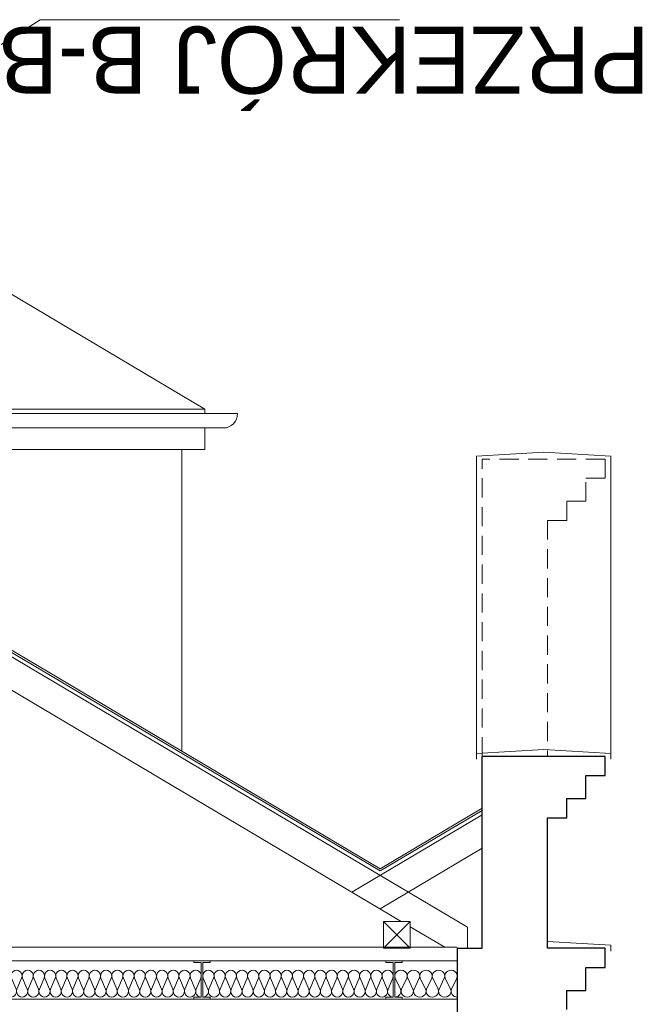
# Model space of a CAD drawing. Extents: x -394022 to -71759, y -12022 to 18278.
# Tile 57 of 91: x -176824 to -173590, y 7516 to 12649. Entities that reach past the tile are written whole.
import ezdxf

# ---------------------------------------------------------------- set-up
doc = ezdxf.new("R2010")
doc.units = 0
doc.header["$MEASUREMENT"] = 0
doc.linetypes.add('Krawędzie ukryte', pattern=[150, 100, -50])
for name, color, linetype, lineweight in [('Arch opisy_Nr_Pióra__1', 7, 'Continuous', 25), ('INWENT DACH_Nr_Pióra__5', 7, 'Continuous', 13), ('INWENT ODWODNIENIE_Nr_Pióra__5', 7, 'Continuous', 13), ('INWENT OPISY_Nr_Pióra__21', 7, 'Continuous', 13), ('INWENT STROPY_Nr_Pióra__21', 7, 'Continuous', 13), ('INWENT.ŚCIANY_Nr_Pióra__1', 7, 'Continuous', 25), ('INWENT.ŚCIANY_Nr_Pióra__21', 7, 'Continuous', 13), ('INWENT.ŚCIANY_Nr_Pióra__5', 7, 'Continuous', 13)]:
    doc.layers.add(name, color=color, linetype=linetype, lineweight=lineweight)
doc.layers.add('INWENT STROPY', color=7, linetype='Continuous')
for name, color, linetype, lineweight, true_color in [('INWENT STROPY_Nr_Pióra__2', 7, 'Continuous', 13, 0x7f7f7f), ('INWENT STROPY_Nr_Pióra__25', 7, 'Continuous', 15, 0x40a5ff), ('Inwentaryzacja Konst._Nr_Pióra__24', 7, 'Continuous', 13, 0x029e21), ('Inwentaryzacja Konst._Nr_Pióra__25', 7, 'Continuous', 15, 0x40a5ff)]:
    doc.layers.add(name, color=color, linetype=linetype, lineweight=lineweight, true_color=true_color)
doc.styles.add('GENERATED_STYLE_4', font='txt')

# ---------------------------------------------------------------- blocks, each defined once
blk = doc.blocks.new('Izolacja cieplna 14_60', base_point=(-174869.6, 7553.2))
at = {"layer": 'INWENT STROPY_Nr_Pióra__2', "linetype": 'Continuous'}
for p, q in [((-174866.9, 7651.5), (-174839.7, 7594.9)), ((-174834.3, 7594.9), (-174807.1, 7651.5)), ((-174801.7, 7651.5), (-174774.5, 7594.9)), ((-174769.1, 7594.9), (-174741.9, 7651.5)), ((-174736.5, 7651.5), (-174709.3, 7594.9)), ((-174703.9, 7594.9), (-174676.7, 7651.5)), ((-174671.3, 7651.5), (-174644.1, 7594.9)), ((-174638.7, 7594.9), (-174611.5, 7651.5)), ((-174606.1, 7651.5), (-174578.9, 7594.9)), ((-174573.5, 7594.9), (-174546.3, 7651.5))]:
    blk.add_line(p, q, dxfattribs=at)
for centre, start_param, end_param in [((-174837, 7663.4), 5.870392, 9.837571), ((-174771.8, 7663.4), 5.870392, 9.837571), ((-174706.6, 7663.4), 5.870392, 9.837571), ((-174641.4, 7663.4), 5.870392, 9.837571), ((-174576.2, 7663.4), 5.870392, 9.837571), ((-174869.6, 7583), 4.712389, 6.695979), ((-174804.4, 7583), 2.7288, 6.695979), ((-174739.2, 7583), 2.7288, 6.695979), ((-174674, 7583), 2.7288, 6.695979), ((-174608.8, 7583), 2.7288, 6.695979), ((-174543.6, 7583), 2.7288, 4.712389)]:
    blk.add_ellipse(centre, major_axis=(32.6, 0), ratio=0.913341, start_param=start_param, end_param=end_param, dxfattribs=at)
blk = doc.blocks.new('Izolacja cieplna 14_72', base_point=(-176869.6, 7553.2))
at = {"layer": 'INWENT STROPY_Nr_Pióra__2', "linetype": 'Continuous'}
for p, q in [((-176867.1, 7651.5), (-176842.9, 7594.9)), ((-176838, 7594.9), (-176813.7, 7651.5)), ((-176808.8, 7651.5), (-176784.5, 7594.9)), ((-176779.6, 7594.9), (-176755.3, 7651.5)), ((-176750.4, 7651.5), (-176726.2, 7594.9)), ((-176721.3, 7594.9), (-176697, 7651.5)), ((-176692.1, 7651.5), (-176667.8, 7594.9)), ((-176662.9, 7594.9), (-176638.6, 7651.5)), ((-176633.7, 7651.5), (-176609.5, 7594.9)), ((-176604.6, 7594.9), (-176580.3, 7651.5)), ((-176575.4, 7651.5), (-176551.1, 7594.9)), ((-176546.2, 7594.9), (-176521.9, 7651.5)), ((-176517, 7651.5), (-176492.8, 7594.9)), ((-176487.8, 7594.9), (-176463.6, 7651.5)), ((-176458.7, 7651.5), (-176434.4, 7594.9)), ((-176429.5, 7594.9), (-176405.2, 7651.5)), ((-176400.3, 7651.5), (-176376, 7594.9)), ((-176371.1, 7594.9), (-176346.9, 7651.5)), ((-176342, 7651.5), (-176317.7, 7594.9)), ((-176312.8, 7594.9), (-176288.5, 7651.5)), ((-176283.6, 7651.5), (-176259.3, 7594.9)), ((-176254.4, 7594.9), (-176230.2, 7651.5)), ((-176225.3, 7651.5), (-176201, 7594.9)), ((-176196.1, 7594.9), (-176171.8, 7651.5)), ((-176166.9, 7651.5), (-176142.6, 7594.9)), ((-176137.7, 7594.9), (-176113.5, 7651.5)), ((-176108.6, 7651.5), (-176084.3, 7594.9)), ((-176079.4, 7594.9), (-176055.1, 7651.5)), ((-176050.2, 7651.5), (-176025.9, 7594.9)), ((-176021, 7594.9), (-175996.8, 7651.5)), ((-175991.8, 7651.5), (-175967.6, 7594.9)), ((-175962.7, 7594.9), (-175938.4, 7651.5)), ((-175933.5, 7651.5), (-175909.2, 7594.9)), ((-175904.3, 7594.9), (-175880, 7651.5))]:
    blk.add_line(p, q, dxfattribs=at)
for centre, start_param, end_param in [((-176840.4, 7663.4), 4.299595, 8.266775), ((-176782.1, 7663.4), 4.299595, 8.266775), ((-176723.7, 7663.4), 4.299595, 8.266775), ((-176665.4, 7663.4), 4.299595, 8.266775), ((-176607, 7663.4), 4.299595, 8.266775), ((-176548.7, 7663.4), 4.299595, 8.266775), ((-176490.3, 7663.4), 4.299595, 8.266775), ((-176431.9, 7663.4), 4.299595, 8.266775), ((-176373.6, 7663.4), 4.299595, 8.266775), ((-176315.2, 7663.4), 4.299595, 8.266775), ((-176256.9, 7663.4), 4.299595, 8.266775), ((-176198.5, 7663.4), 4.299595, 8.266775), ((-176140.2, 7663.4), 4.299595, 8.266775), ((-176081.8, 7663.4), 4.299595, 8.266775), ((-176023.5, 7663.4), 4.299595, 8.266775), ((-175965.1, 7663.4), 4.299595, 8.266775), ((-175906.8, 7663.4), 4.299595, 8.266775), ((-176869.6, 7583), 3.141593, 5.125182), ((-176811.2, 7583), 1.158004, 5.125183), ((-176752.9, 7583), 1.158004, 5.125183), ((-176694.5, 7583), 1.158004, 5.125183), ((-176636.2, 7583), 1.158004, 5.125183), ((-176577.8, 7583), 1.158004, 5.125183), ((-176519.5, 7583), 1.158004, 5.125183), ((-176461.1, 7583), 1.158004, 5.125183), ((-176402.8, 7583), 1.158004, 5.125183), ((-176344.4, 7583), 1.158004, 5.125183), ((-176286.1, 7583), 1.158004, 5.125183), ((-176227.7, 7583), 1.158004, 5.125183), ((-176169.4, 7583), 1.158004, 5.125183), ((-176111, 7583), 1.158004, 5.125183), ((-176052.7, 7583), 1.158004, 5.125183), ((-175994.3, 7583), 1.158004, 5.125183), ((-175935.9, 7583), 1.158004, 5.125183), ((-175877.6, 7583), 1.158004, 3.141593)]:
    blk.add_ellipse(centre, major_axis=(0, 29.8), ratio=0.979901, start_param=start_param, end_param=end_param, dxfattribs=at)
blk = doc.blocks.new('Izolacja cieplna 14_79', base_point=(-175869.6, 7553.2))
at = {"layer": 'INWENT STROPY_Nr_Pióra__2', "linetype": 'Continuous'}
for p, q in [((-175867.1, 7651.5), (-175842.9, 7594.9)), ((-175838, 7594.9), (-175813.7, 7651.5)), ((-175808.8, 7651.5), (-175784.5, 7594.9)), ((-175779.6, 7594.9), (-175755.3, 7651.5)), ((-175750.4, 7651.5), (-175726.2, 7594.9)), ((-175721.3, 7594.9), (-175697, 7651.5)), ((-175692.1, 7651.5), (-175667.8, 7594.9)), ((-175662.9, 7594.9), (-175638.6, 7651.5)), ((-175633.7, 7651.5), (-175609.5, 7594.9)), ((-175604.6, 7594.9), (-175580.3, 7651.5)), ((-175575.4, 7651.5), (-175551.1, 7594.9)), ((-175546.2, 7594.9), (-175521.9, 7651.5)), ((-175517, 7651.5), (-175492.8, 7594.9)), ((-175487.8, 7594.9), (-175463.6, 7651.5)), ((-175458.7, 7651.5), (-175434.4, 7594.9)), ((-175429.5, 7594.9), (-175405.2, 7651.5)), ((-175400.3, 7651.5), (-175376, 7594.9)), ((-175371.1, 7594.9), (-175346.9, 7651.5)), ((-175342, 7651.5), (-175317.7, 7594.9)), ((-175312.8, 7594.9), (-175288.5, 7651.5)), ((-175283.6, 7651.5), (-175259.3, 7594.9)), ((-175254.4, 7594.9), (-175230.2, 7651.5)), ((-175225.3, 7651.5), (-175201, 7594.9)), ((-175196.1, 7594.9), (-175171.8, 7651.5)), ((-175166.9, 7651.5), (-175142.6, 7594.9)), ((-175137.7, 7594.9), (-175113.5, 7651.5)), ((-175108.6, 7651.5), (-175084.3, 7594.9)), ((-175079.4, 7594.9), (-175055.1, 7651.5)), ((-175050.2, 7651.5), (-175025.9, 7594.9)), ((-175021, 7594.9), (-174996.8, 7651.5)), ((-174991.8, 7651.5), (-174967.6, 7594.9)), ((-174962.7, 7594.9), (-174938.4, 7651.5)), ((-174933.5, 7651.5), (-174909.2, 7594.9)), ((-174904.3, 7594.9), (-174880, 7651.5))]:
    blk.add_line(p, q, dxfattribs=at)
for centre, start_param, end_param in [((-175840.4, 7663.4), 4.299595, 8.266775), ((-175782.1, 7663.4), 4.299595, 8.266775), ((-175723.7, 7663.4), 4.299595, 8.266775), ((-175665.4, 7663.4), 4.299595, 8.266775), ((-175607, 7663.4), 4.299595, 8.266775), ((-175548.7, 7663.4), 4.299595, 8.266775), ((-175490.3, 7663.4), 4.299595, 8.266775), ((-175431.9, 7663.4), 4.299595, 8.266775), ((-175373.6, 7663.4), 4.299595, 8.266775), ((-175315.2, 7663.4), 4.299595, 8.266775), ((-175256.9, 7663.4), 4.299595, 8.266775), ((-175198.5, 7663.4), 4.299595, 8.266775), ((-175140.2, 7663.4), 4.299595, 8.266775), ((-175081.8, 7663.4), 4.299595, 8.266775), ((-175023.5, 7663.4), 4.299595, 8.266775), ((-174965.1, 7663.4), 4.299595, 8.266775), ((-174906.8, 7663.4), 4.299595, 8.266775), ((-175869.6, 7583), 3.141593, 5.125182), ((-175811.2, 7583), 1.158004, 5.125183), ((-175752.9, 7583), 1.158004, 5.125183), ((-175694.5, 7583), 1.158004, 5.125183), ((-175636.2, 7583), 1.158004, 5.125183), ((-175577.8, 7583), 1.158004, 5.125183), ((-175519.5, 7583), 1.158004, 5.125183), ((-175461.1, 7583), 1.158004, 5.125183), ((-175402.8, 7583), 1.158004, 5.125183), ((-175344.4, 7583), 1.158004, 5.125183), ((-175286.1, 7583), 1.158004, 5.125183), ((-175227.7, 7583), 1.158004, 5.125183), ((-175169.4, 7583), 1.158004, 5.125183), ((-175111, 7583), 1.158004, 5.125183), ((-175052.7, 7583), 1.158004, 5.125183), ((-174994.3, 7583), 1.158004, 5.125183), ((-174935.9, 7583), 1.158004, 5.125183), ((-174877.6, 7583), 1.158004, 3.141593)]:
    blk.add_ellipse(centre, major_axis=(0, 29.8), ratio=0.979901, start_param=start_param, end_param=end_param, dxfattribs=at)

msp = doc.modelspace()

# ---------------------------------------------------------------- linework, layer by layer
at = {"layer": 'INWENT DACH_Nr_Pióra__5', "linetype": 'Continuous'}
for p, q in [((-181483.6, 12100.6), (-174945.5, 8222.7)), ((-181483.6, 12089), (-174945.5, 8211)), ((-177359.1, 11508.2), (-175858.6, 10618.2)), ((-175858.6, 10618.2), (-178984.2, 10618.2)), ((-175858.6, 10595.3), (-175858.6, 10618.2)), ((-175858.6, 10408.2), (-175858.6, 10520.3)), ((-175858.6, 10408.2), (-178368.6, 10408.2)), ((-175978.6, 10408.2), (-175978.6, 8835.4)), ((-174413.6, 8538.2), (-174945.5, 8222.7)), ((-174413.6, 8526.6), (-174945.5, 8211))]:
    msp.add_line(p, q, dxfattribs=at)
at = {"layer": 'INWENT ODWODNIENIE_Nr_Pióra__5', "linetype": 'Continuous'}
for p, q in [((-175688.6, 10595.3), (-178468.6, 10595.3)), ((-175763.6, 10520.3), (-178468.6, 10520.3))]:
    msp.add_line(p, q, dxfattribs=at)
msp.add_arc((-175763.6, 10595.3), 75, 270, 0, dxfattribs=at)
at = {"layer": 'INWENT OPISY_Nr_Pióra__21', "linetype": 'Continuous'}
for p, q in [((-176716.9, 12649), (-179864.6, 10657.5)), ((-174844.5, 12649), (-176716.9, 12649))]:
    msp.add_line(p, q, dxfattribs=at)
at = {"layer": 'INWENT STROPY_Nr_Pióra__21', "linetype": 'Continuous'}
msp.add_line((-174543.6, 7813.2), (-182233.6, 7813.2), dxfattribs=at)
at = {"layer": 'INWENT STROPY_Nr_Pióra__25', "linetype": 'Continuous'}
for p, q in [((-175916.1, 7733.2), (-175916.1, 7743.2)), ((-175831.1, 7743.2), (-175916.1, 7743.2)), ((-175877.6, 7733.2), (-175916.1, 7733.2)), ((-175877.6, 7553.2), (-175877.6, 7733.2)), ((-175831.1, 7733.2), (-175869.6, 7733.2)), ((-175869.6, 7553.2), (-175869.6, 7733.2)), ((-175831.1, 7733.2), (-175831.1, 7743.2)), ((-174831.1, 7743.2), (-174916.1, 7743.2)), ((-174916.1, 7733.2), (-174916.1, 7743.2)), ((-174877.6, 7733.2), (-174916.1, 7733.2)), ((-174877.6, 7553.2), (-174877.6, 7733.2)), ((-174831.1, 7733.2), (-174869.6, 7733.2)), ((-174869.6, 7553.2), (-174869.6, 7733.2)), ((-174831.1, 7733.2), (-174831.1, 7743.2)), ((-175916.1, 7543.2), (-175916.1, 7553.2)), ((-175877.6, 7553.2), (-175916.1, 7553.2)), ((-175831.1, 7553.2), (-175869.6, 7553.2)), ((-175831.1, 7553.2), (-175831.1, 7543.2)), ((-174916.1, 7543.2), (-174916.1, 7553.2)), ((-174877.6, 7553.2), (-174916.1, 7553.2)), ((-174831.1, 7553.2), (-174869.6, 7553.2)), ((-174831.1, 7553.2), (-174831.1, 7543.2)), ((-175831.1, 7543.2), (-175916.1, 7543.2)), ((-174831.1, 7543.2), (-174916.1, 7543.2))]:
    msp.add_line(p, q, dxfattribs=at)
at = {"layer": 'INWENT.ŚCIANY_Nr_Pióra__1', "linetype": 'Continuous'}
for p, q in [((-174413.6, 7808.2), (-174413.6, 8808.2)), ((-173773.6, 8808.2), (-174413.6, 8808.2)), ((-173773.6, 8708.2), (-173773.6, 8808.2)), ((-173873.6, 8588.2), (-173873.6, 8708.2)), ((-173873.6, 8708.2), (-173773.6, 8708.2)), ((-173973.6, 8488.2), (-173973.6, 8588.2)), ((-173973.6, 8588.2), (-173873.6, 8588.2)), ((-174073.6, 7808.2), (-174073.6, 8488.2)), ((-174073.6, 8488.2), (-173973.6, 8488.2)), ((-174543.6, 7808.2), (-174413.6, 7808.2)), ((-174543.6, 7808.2), (-174543.6, 7338.2)), ((-173773.6, 7808.2), (-174073.6, 7808.2)), ((-173773.6, 7708.2), (-173773.6, 7808.2)), ((-173873.6, 7708.2), (-173773.6, 7708.2)), ((-173873.6, 7588.2), (-173873.6, 7708.2)), ((-173973.6, 7488.2), (-173973.6, 7588.2)), ((-173973.6, 7588.2), (-173873.6, 7588.2))]:
    msp.add_line(p, q, dxfattribs=at)
at = {"layer": 'INWENT.ŚCIANY_Nr_Pióra__21', "linetype": 'Continuous'}
for p, q in [((-174093.6, 10394.4), (-174443.6, 10373.2)), ((-174443.6, 10373.2), (-174443.6, 8823.2)), ((-174093.6, 10394.4), (-173743.6, 10373.2)), ((-173743.6, 10373.2), (-173743.6, 8823.2)), ((-174093.6, 8844.4), (-174443.6, 8823.2)), ((-174093.6, 8844.4), (-173743.6, 8823.2)), ((-174443.6, 8823.2), (-174443.6, 8793.2)), ((-173743.6, 8823.2), (-173743.6, 8793.2)), ((-174073.6, 7843.2), (-173743.6, 7823.2)), ((-173743.6, 7823.2), (-173743.6, 7793.2))]:
    msp.add_line(p, q, dxfattribs=at)
at = {"layer": 'INWENT.ŚCIANY_Nr_Pióra__5', "linetype": 'Krawędzie ukryte'}
for p, q in [((-174413.6, 8808.2), (-174413.6, 10358.2)), ((-173773.6, 10358.2), (-174413.6, 10358.2)), ((-173773.6, 10258.2), (-173773.6, 10358.2)), ((-173873.6, 10258.2), (-173773.6, 10258.2)), ((-173873.6, 10138.2), (-173873.6, 10258.2)), ((-173973.6, 10138.2), (-173873.6, 10138.2)), ((-173973.6, 10038.2), (-173973.6, 10138.2)), ((-174073.6, 10038.2), (-173973.6, 10038.2)), ((-174073.6, 10038.2), (-174073.6, 8808.2))]:
    msp.add_line(p, q, dxfattribs=at)
at = {"layer": 'Inwentaryzacja Konst._Nr_Pióra__24', "linetype": 'Continuous'}
for p, q in [((-181483.6, 12065.8), (-174490, 7917.6)), ((-181483.6, 11891.4), (-174835.6, 7948.2)), ((-174413.6, 8503.3), (-175092.5, 8100.6)), ((-174413.6, 8328.9), (-174945.5, 8013.4)), ((-174928.6, 7808.2), (-174928.6, 7948.2)), ((-174928.6, 7948.2), (-174788.6, 7948.2)), ((-174928.6, 7948.2), (-174788.6, 7808.2)), ((-174788.6, 7948.2), (-174928.6, 7808.2)), ((-174788.6, 7948.2), (-174788.6, 7808.2)), ((-174788.6, 7920.3), (-174608, 7813.2)), ((-174490, 7808.2), (-174490, 7917.6)), ((-174788.6, 7808.2), (-174928.6, 7808.2))]:
    msp.add_line(p, q, dxfattribs=at)
at = {"layer": 'Inwentaryzacja Konst._Nr_Pióra__25', "linetype": 'Continuous'}
for p, q in [((-174543.6, 7743.2), (-182233.6, 7743.2)), ((-174543.6, 7543.2), (-182233.6, 7543.2))]:
    msp.add_line(p, q, dxfattribs=at)

# ---------------------------------------------------------------- block references
at = {"layer": 'INWENT STROPY', "color": 104, "linetype": 'Continuous', "lineweight": 20, "true_color": 0x029e21}
for name, p in [('Izolacja cieplna 14_72', (-176869.6, 7553.2)), ('Izolacja cieplna 14_79', (-175869.6, 7553.2)), ('Izolacja cieplna 14_60', (-174869.6, 7553.2))]:
    msp.add_blockref(name, p, dxfattribs=at)

# ---------------------------------------------------------------- texts
at = {"layer": 'Arch opisy_Nr_Pióra__1', "linetype": 'Continuous', "insert": (-173541.9, 12263.3), "char_height": 350, "attachment_point": 1, "rotation": 180, "style": 'GENERATED_STYLE_4'}
msp.add_mtext('{PRZEKRÓJ B-B }', dxfattribs=at)

doc.saveas('drawing.dxf')
